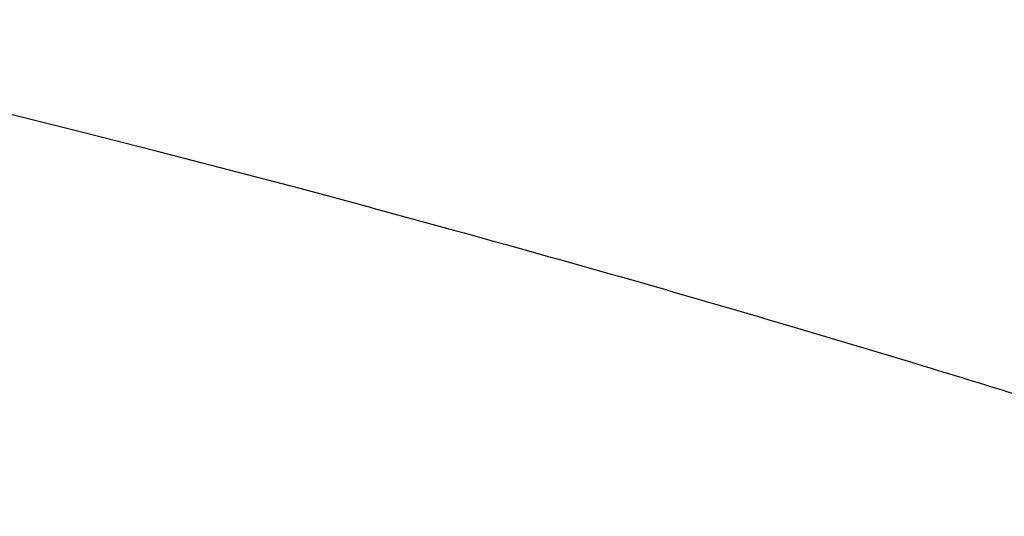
# Model space of a CAD drawing. Header units: millimetres. Extents: x 3454.866 to 3455.518, y 2359.014 to 2359.594.
# Tile 4 of 18: x 3455.4 to 3455.447, y 2359.015 to 2359.039. Entities that reach past the tile are written whole.
import ezdxf

# ---------------------------------------------------------------- set-up
doc = ezdxf.new("R2010")
doc.units = ezdxf.units.MM
doc.layers.add('SANINDUSA', color=3, linetype='Continuous')

msp = doc.modelspace()

# ---------------------------------------------------------------- linework, layer by layer
at = {"layer": 'SANINDUSA'}
for p, q in [((3455.416638, 2359.029837), (3455.420572, 2359.028767)), ((3455.436641, 2359.024187), (3455.441256, 2359.022809)), ((3455.441256, 2359.022809), (3455.442544, 2359.022419))]:
    msp.add_line(p, q, dxfattribs=at)
msp.add_arc((3455.192322, 2358.197535), 0.862, 74.91641, 105.08359, dxfattribs=at)
for points, knots in [([(3455.420572, 2359.028767), (3455.423259, 2359.028022), (3455.428641, 2359.02653), (3455.433972, 2359.024968), (3455.436641, 2359.024187)], [0, 0, 0, 0, 0.499326, 1, 1, 1, 1]), ([(3455.442544, 2359.022419), (3455.444121, 2359.021938), (3455.447275, 2359.020975), (3455.452093, 2359.019467), (3455.456969, 2359.01791), (3455.460692, 2359.016697), (3455.463102, 2359.015901), (3455.464472, 2359.015447), (3455.465533, 2359.015093), (3455.465683, 2359.015042), (3455.465746, 2359.015021)], [0, 0, 0, 0, 0.1733936, 0.3467327, 0.5392149, 0.7308071, 0.7982676, 0.8655458, 0.9439106, 1, 1, 1, 1])]:
    msp.add_open_spline(points, degree=3, knots=knots, dxfattribs=at)

doc.saveas('drawing.dxf')
